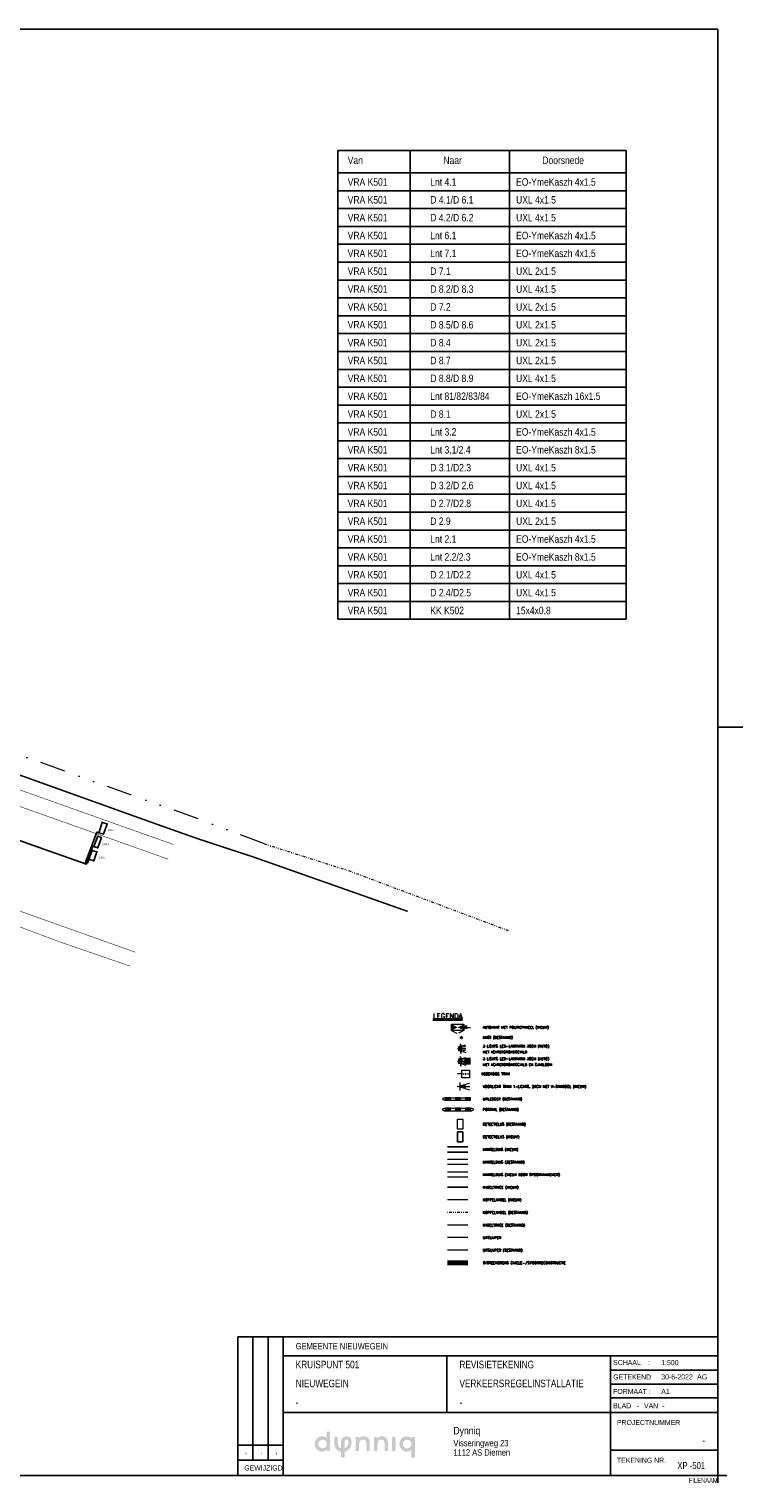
# Model space of a CAD drawing. Extents: x 133569 to 133979, y 448718 to 449006.
# Tile 9 of 9: x 133837 to 133979, y 448718 to 449006. Entities that reach past the tile are written whole.
import ezdxf
from ezdxf.enums import TextEntityAlignment as Align

# ---------------------------------------------------------------- set-up
doc = ezdxf.new("R2010")
doc.units = 0
doc.header["$MEASUREMENT"] = 0
doc.header["$PDSIZE"] = -0.7
for name, pattern in [('DGN Style 6', [13.873592, 5.105949, -2.917685, 0.007294, -2.917685, 0.007294, -2.917685]), ('VW-1-3_STREEP-N', [4, 1, -3]), ('VW-1-3_STREEP30-N', [4, 1, -3])]:
    doc.linetypes.add(name, pattern=pattern)
for name, color, linetype in [('01-NAW-AFD', 7, 'Continuous'), ('1-kabel nieuw', 2, 'Continuous'), ('2-buis nieuw', 4, 'Continuous'), ('3-lus nieuw', 6, 'Continuous'), ('3-lussen nieuw', 6, 'Continuous'), ('4-TEKST', 7, 'Continuous'), ('PNTS', 1, 'Continuous')]:
    doc.layers.add(name, color=color, linetype=linetype)
for name, color, linetype, lineweight in [('N-SB-KG-BEHEERGRENS-G', 130, 'afscheidingslijn', 70), ('N-WA-VW-VRI-BEKABELING-LUSSEN-NIEUW', 4, 'Continuous', 13), ('N-WA-VW-VRI-BESTAAND-LUSSEN', 1, 'Continuous', 0), ('N-WA-VW-VRI-KABELTRACE-BESTAAND', 1, 'Continuous', 0), ('N-WA-VW-VRI-KOPPELKABEL', 5, 'Continuous', 13), ('N-WA-VW-VRI-KOPPELKABEL BESTAAND', 12, 'DGN Style 6', 13), ('N-WA-VW-VRI-LEGENDA', 7, 'Continuous', 0), ('N-WA-VW-VRI-MANTELBUIS-BESTAAND', 1, 'Continuous', 0), ('N-WA-VW-VRI-MANTELBUIS-DOOR SPOOR AANNEMER', 3, 'Continuous', 0), ('N-WA-VW-VRI-MEUBILAIR', 7, 'Continuous', 13), ('N-WA-VW-VRI-MEUBILAIR POLITIEPANEEL', 7, 'Continuous', 13), ('N-WA-VW-VRI-PORTAAL BESTAAND', 1, 'Continuous', 0), ('N-WA-VW-VRI-UITLEGGER BESTAAND', 1, 'Continuous', 0), ('N-WA-VW-VRI-UITSLIJPER BESTAAND', 11, 'Continuous', 0), ('N-WE-VW-MARKERING_LANGS_STREEP_13_010-G', 7, 'VW-1-3_STREEP-N', 0), ('N-WE-VW-MARKERING_LANGS_STREEP_13_030-G', 7, 'VW-1-3_STREEP30-N', 30), ('N-WE-VW-VRI-MAST BESTAAND', 1, 'Continuous', 30)]:
    doc.layers.add(name, color=color, linetype=linetype, lineweight=lineweight)
doc.styles.add('ISO', font='ARIALN.TTF')
doc.styles.add('Style-dgnlstyle-obk', font='dgnlstyle-obk.shx')
doc.styles.add('Style-romans', font='romans.shx')
doc.styles.add('StyleArial', font='arial.ttf')
doc.styles.add('wos_iso', font='isocpeur.ttf')
doc.linetypes.add('afscheidingslijn', pattern='A,2.575,-1.6,["ÿ",Style-dgnlstyle-obk,S=0.012698,R=0,X=0,Y=0],-1.6,2.575', length=8.35)
doc.dimstyles.new('1_200', dxfattribs={"dimtxt": 0.5, "dimasz": 0.5, "dimexe": 0.15, "dimexo": 0.15, "dimgap": 0.25, "dimtad": 1, "dimdec": 0, "dimdsep": 46, "dimtxsty": 'Style-romans', "dimcen": 0, "dimclrd": 7, "dimclre": 7, "dimazin": 3, "dimtfac": 1, "dimtdec": 0, "dimtmove": 0, "dimatfit": 1, "dimfxl": 1, "dimfrac": 2, "dimtolj": 1, "dimlwd": 0, "dimlwe": 0, "dimarcsym": 0})

# ---------------------------------------------------------------- blocks, each defined once
blk = doc.blocks.new('3LTEST_8')
at = {"layer": 'N-WA-VW-VRI-MEUBILAIR'}
blk.add_hatch(color=256, dxfattribs=at).paths.add_polyline_path([(0.076, -0.044), (0.076, 0), (0.076, 0.044), (0.016, 0.032), (0.016, -0.032)])
for p, q in [((0, 0), (0.016, 0)), ((0.076, 0.044), (0.136, 0.064)), ((0.076, 0), (0.136, 0)), ((0.128, 0.032), (0.092, 0.032)), ((0.076, -0.044), (0.136, -0.064)), ((0.128, -0.032), (0.092, -0.032))]:
    blk.add_line(p, q, dxfattribs=at)
at = {"layer": 'N-WA-VW-VRI-MEUBILAIR', "flags": 128}
blk.add_lwpolyline([(0.076, -0.044), (0.076, 0), (0.076, 0.044), (0.016, 0.032), (0.016, -0.032)], close=True, dxfattribs=at)
blk = doc.blocks.new('3L30P_3')
at = {"layer": 'N-WA-VW-VRI-MEUBILAIR'}
blk.add_blockref('3LTEST_8', (0, 0), dxfattribs=at)
blk = doc.blocks.new('*U43')
at = {"layer": 'N-WA-VW-VRI-MEUBILAIR'}
for q in [(-0.23, 0.97), (-0.23, -0.97)]:
    blk.add_line((-0.23, 0), q, dxfattribs=at)
at = {"layer": 'N-WA-VW-VRI-MEUBILAIR', "xscale": 12, "yscale": 12, "zscale": 12, "rotation": 4.910378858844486e-10}
blk.add_blockref('3L30P_3', (-0.82, 0), dxfattribs=at)
blk = doc.blocks.new('*U44')
at = {"layer": 'N-WA-VW-VRI-BESTAAND-LUSSEN'}
for p, q in [((-0.5, -1), (-0.5, 1)), ((-0.5, 1), (0.5, 1)), ((0.5, 1), (0.5, -1)), ((0.5, -1), (-0.5, -1))]:
    blk.add_line(p, q, dxfattribs=at)
blk = doc.blocks.new('*U45')
at = {"layer": 'N-WA-VW-VRI-LEGENDA', "color": 7}
for p, q in [((-1.24, -0.35), (-0.17, -0.89)), ((1.24, -0.35), (0.17, -0.89))]:
    blk.add_line(p, q, dxfattribs=at)
at = {"layer": 'N-WA-VW-VRI-LEGENDA', "color": 7, "flags": 128}
blk.add_lwpolyline([(-1.24, 0.89), (1.24, 0.89), (1.24, -0.35), (-1.24, -0.35)], close=True, dxfattribs=at)
at = {"layer": 'N-WA-VW-VRI-LEGENDA', "color": 7, "extrusion": (0, 0, -1)}
blk.add_solid([(1.24, -0.35), (0, 0.27), (1.24, 0.89)], dxfattribs=at)
at = {"layer": 'N-WA-VW-VRI-LEGENDA', "color": 7}
blk.add_solid([(1.24, 0.89), (0, 0.27), (1.24, -0.35)], dxfattribs=at)
blk = doc.blocks.new('*U46')
at = {"color": 0, "linetype": 'ByBlock', "lineweight": -2}
for p, q in [((0.04, 0.08), (0.04, -0.08)), ((0.14, 0.04), (0.237, 0.066)), ((0.14, 0), (0.24, 0)), ((0.14, -0.04), (0.237, -0.066))]:
    blk.add_line(p, q, dxfattribs=at)
at = {"color": 0, "linetype": 'ByBlock', "lineweight": -2, "flags": 128}
blk.add_lwpolyline([(0, 0), (0.14, 0.04), (0.14, -0.04)], close=True, dxfattribs=at)
at = {"color": 0, "linetype": 'ByBlock', "lineweight": -2, "extrusion": (0, 0, -1)}
blk.add_solid([(0, 0), (-0.14, 0.04), (-0.14, -0.04)], dxfattribs=at)
at = {"color": 0, "linetype": 'ByBlock', "lineweight": -2, "style": 'wos_iso'}
blk.add_attdef('X.X', text='', height=0.05, rotation=0, dxfattribs=at).set_placement((0.268, 0), align=Align.MIDDLE_LEFT)
blk = doc.blocks.new('*U47')
at = {"layer": 'N-WA-VW-VRI-MEUBILAIR POLITIEPANEEL'}
for p, q in [((0, -0.65), (0, 0.65)), ((-0.29, -0.15), (0, -0.65)), ((-0.29, -0.15), (0.29, -0.15))]:
    blk.add_line(p, q, dxfattribs=at)
at = {"layer": 'N-WA-VW-VRI-MEUBILAIR POLITIEPANEEL', "flags": 128}
blk.add_lwpolyline([(0.29, -0.15), (0, -0.65), (-0.29, -0.15)], close=True, dxfattribs=at)
at = {"layer": 'N-WA-VW-VRI-MEUBILAIR POLITIEPANEEL', "extrusion": (0, 0, -1)}
blk.add_solid([(-0.29, -0.15), (0, -0.65), (0.29, -0.15)], dxfattribs=at)
blk = doc.blocks.new('Legenda')
at = {"layer": 'N-WA-VW-VRI-MEUBILAIR', "ltscale": 0.1}
h = blk.add_hatch(color=256, dxfattribs=at)
edge = h.paths.add_edge_path()
edge.add_arc((6.42, -10.73), 0.0625, 0, 180)
edge.add_arc((6.42, -10.73), 0.0625, 180, 360)
h = blk.add_hatch(color=256, dxfattribs=at)
edge = h.paths.add_edge_path()
edge.add_arc((6.86, -10.73), 0.0625, 0, 180)
edge.add_arc((6.86, -10.73), 0.0625, 180, 360)
h = blk.add_hatch(color=256, dxfattribs=at)
edge = h.paths.add_edge_path()
edge.add_arc((7.34, -10.73), 0.0625, 0, 180)
edge.add_arc((7.34, -10.73), 0.0625, 180, 360)
at = {"layer": '1-kabel nieuw', "color": 2}
blk.add_line((7.29, -33.23), (3.29, -33.23), dxfattribs=at)
at = {"layer": '2-buis nieuw'}
for p, q in [((7.29, -25.23), (3.29, -25.23)), ((7.29, -26.23), (3.29, -26.23))]:
    blk.add_line(p, q, dxfattribs=at)
at = {"layer": '3-lussen nieuw'}
for p, q in [((5.29, -24.22), (5.29, -22.22)), ((5.29, -22.22), (6.29, -22.22)), ((6.29, -22.22), (6.29, -24.22)), ((6.29, -24.22), (5.29, -24.22))]:
    blk.add_line(p, q, dxfattribs=at)
at = {"layer": 'N-SB-KG-BEHEERGRENS-G', "ltscale": 0.1}
blk.add_line((7.29, -48.22), (3.29, -48.22), dxfattribs=at)
at = {"layer": 'N-WA-VW-VRI-BEKABELING-LUSSEN-NIEUW'}
blk.add_line((7.29, -43.22), (3.29, -43.22), dxfattribs=at)
at = {"layer": 'N-WA-VW-VRI-KABELTRACE-BESTAAND', "ltscale": 0.1}
blk.add_line((7.29, -40.73), (3.29, -40.73), dxfattribs=at)
at = {"layer": 'N-WA-VW-VRI-KOPPELKABEL', "color": 2}
blk.add_line((7.29, -35.73), (3.29, -35.73), dxfattribs=at)
at = {"layer": 'N-WA-VW-VRI-KOPPELKABEL BESTAAND', "ltscale": 0.1}
blk.add_line((7.29, -38.23), (3.29, -38.23), dxfattribs=at)
at = {"layer": 'N-WA-VW-VRI-LEGENDA', "color": 7}
for p, q in [((5.89, -5.72), (5.89, -4.75)), ((5.89, -5.72), (5.89, -6.69)), ((5.87, -8.22), (5.87, -7.25)), ((5.87, -8.22), (5.87, -9.19)), ((5.89, -8.22), (5.89, -7.25)), ((5.89, -8.22), (5.89, -9.19))]:
    blk.add_line(p, q, dxfattribs=at)
at = {"layer": 'N-WA-VW-VRI-MANTELBUIS-BESTAAND'}
for p, q in [((7.29, -27.73), (3.29, -27.73)), ((7.29, -28.73), (3.29, -28.73))]:
    blk.add_line(p, q, dxfattribs=at)
at = {"layer": 'N-WA-VW-VRI-MANTELBUIS-DOOR SPOOR AANNEMER'}
for p, q in [((7.29, -30.23), (3.29, -30.23)), ((7.29, -31.23), (3.29, -31.23))]:
    blk.add_line(p, q, dxfattribs=at)
at = {"layer": 'N-WA-VW-VRI-MEUBILAIR', "ltscale": 0.1}
blk.add_line((6.11, -10.73), (5.29, -10.73), dxfattribs=at)
at = {"layer": 'N-WA-VW-VRI-MEUBILAIR', "ltscale": 0.1, "flags": 128}
blk.add_lwpolyline([(6.11, -9.98), (7.61, -9.98), (7.61, -11.48), (6.11, -11.48)], close=True, dxfattribs=at)
for points in [[(6.36, -10.73, -1), (6.48, -10.73, -1), (6.36, -10.73)], [(6.8, -10.73, -1), (6.93, -10.73, -1), (6.8, -10.73)], [(7.28, -10.73, -1), (7.4, -10.73, -1), (7.28, -10.73)]]:
    blk.add_lwpolyline(points, format="xyb", dxfattribs=at)
for points in [[(6.48, -10.73, 1), (6.36, -10.73, 1)], [(6.93, -10.73, 1), (6.8, -10.73, 1)], [(7.4, -10.73, 1), (7.28, -10.73, 1)]]:
    blk.add_lwpolyline(points, format="xyb", close=True, dxfattribs=at)
at = {"layer": 'N-WA-VW-VRI-PORTAAL BESTAAND'}
for p, q in [((2.61, -17.54), (8.1, -17.54)), ((2.61, -18.04), (8.1, -18.04))]:
    blk.add_line(p, q, dxfattribs=at)
at = {"layer": 'N-WA-VW-VRI-PORTAAL BESTAAND', "flags": 128}
for points in [[(3.85, -17.54), (2.85, -17.54), (2.85, -18.04), (3.85, -18.04)], [(5.85, -17.54), (4.85, -17.54), (4.85, -18.04), (5.85, -18.04)], [(7.85, -17.54), (6.85, -17.54), (6.85, -18.04), (7.85, -18.04)]]:
    blk.add_lwpolyline(points, close=True, dxfattribs=at)
at = {"layer": 'N-WA-VW-VRI-PORTAAL BESTAAND'}
for centre in [(2.61, -17.79), (8.1, -17.79)]:
    blk.add_circle(centre, 0.25, dxfattribs=at)
for points in [[(3.85, -17.54), (2.85, -17.54), (3.85, -18.04), (2.85, -18.04)], [(5.85, -17.54), (4.85, -17.54), (5.85, -18.04), (4.85, -18.04)], [(7.85, -17.54), (6.85, -17.54), (7.85, -18.04), (6.85, -18.04)]]:
    blk.add_solid(points, dxfattribs=at)
at = {"layer": 'N-WA-VW-VRI-UITLEGGER BESTAAND'}
for p, q in [((2.61, -15.47), (7.85, -15.47)), ((2.61, -15.97), (7.85, -15.97))]:
    blk.add_line(p, q, dxfattribs=at)
at = {"layer": 'N-WA-VW-VRI-UITLEGGER BESTAAND', "flags": 128}
for points in [[(3.85, -15.47), (2.85, -15.47), (2.85, -15.97), (3.85, -15.97)], [(5.85, -15.47), (4.85, -15.47), (4.85, -15.97), (5.85, -15.97)], [(7.85, -15.47), (6.85, -15.47), (6.85, -15.97), (7.85, -15.97)]]:
    blk.add_lwpolyline(points, close=True, dxfattribs=at)
at = {"layer": 'N-WA-VW-VRI-UITLEGGER BESTAAND'}
blk.add_circle((2.61, -15.72), 0.25, dxfattribs=at)
for points in [[(3.85, -15.47), (2.85, -15.47), (3.85, -15.97), (2.85, -15.97)], [(7.85, -15.47), (6.85, -15.47), (7.85, -15.97), (6.85, -15.97)]]:
    blk.add_solid(points, dxfattribs=at)
at = {"layer": 'N-WA-VW-VRI-UITLEGGER BESTAAND', "extrusion": (0, 0, -1)}
blk.add_solid([(-5.85, -15.47), (-4.85, -15.47), (-5.85, -15.97), (-4.85, -15.97)], dxfattribs=at)
at = {"layer": 'N-WA-VW-VRI-UITSLIJPER BESTAAND'}
blk.add_line((7.29, -45.72), (3.29, -45.72), dxfattribs=at)
at = {"layer": 'N-WE-VW-VRI-MAST BESTAAND'}
blk.add_circle((6.03, -3.55), 0.15, dxfattribs=at)
at = {"layer": 'N-WA-VW-VRI-BESTAAND-LUSSEN'}
blk.add_blockref('*U44', (5.79, -20.72), dxfattribs=at)
at = {"layer": 'N-WA-VW-VRI-LEGENDA', "color": 7}
blk.add_blockref('*U45', (5.29, -1.77), dxfattribs=at)
at = {"layer": 'N-WA-VW-VRI-MEUBILAIR'}
for p in [(6.11, -5.72), (6.11, -8.22)]:
    blk.add_blockref('*U43', p, dxfattribs=at)
at = {"layer": 'N-WA-VW-VRI-MEUBILAIR', "ltscale": 0.1, "xscale": 10, "yscale": 10, "zscale": 10}
blk.add_blockref('*U46', (5.29, -13.23), dxfattribs=at)
at = {"layer": 'N-WA-VW-VRI-MEUBILAIR POLITIEPANEEL', "rotation": 269.999999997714}
blk.add_blockref('*U47', (7.18, -1.5), dxfattribs=at)
at = {"layer": 'N-WA-VW-VRI-LEGENDA', "color": 7, "linetype": 'Continuous', "lineweight": 40, "style": 'Style-romans'}
blk.add_text('%%uLEGENDA%%U', height=1, dxfattribs=at).set_placement((3.32, 0.76), align=Align.MIDDLE_CENTER)
at = {"layer": 'N-WA-VW-VRI-LEGENDA', "style": 'Style-romans'}
for s, p in [('AUTOMAAT MET POLITIEPANEEL (NIEUW)', (10.29, -1.5)), ('MAST (BESTAAND)', (10.29, -3.49)), ('NEGENOOG TRAM', (9.99, -10.73)), ('VOORLICHT TRAM 1-LICHTS, 20CM MET V-SYMBOOL (NIEUW)', (10.29, -13.23)), ('UITLEGGER (BESTAAND)', (10.29, -15.72)), ('PORTAAL (BESTAAND)', (10.29, -17.79)), ('DETECTIELUS (BESTAAND)', (10.29, -20.72)), ('DETECTIELUS (NIEUW)', (10.29, -23.22)), ('MANTELBUIS (NIEUW)', (10.29, -25.73)), ('KABELTRACE (NIEUW)', (10.29, -33.23)), ('KOPPELKABEL (NIEUW)', (10.29, -35.73)), ('KOPPELKABEL (BESTAAND)', (10.29, -38.23)), ('UITSLIJPER', (10.29, -43.22)), ('KABELTRACE (BESTAAND)', (10.29, -40.73)), ('UITSLIJPER (BESTAAND)', (10.29, -45.72)), ('SYSTEEMGRENS CIVIELE-/SPOORRECONSTRUCTIE', (10.29, -48.22))]:
    blk.add_text(s, height=0.5, dxfattribs=at).set_placement(p, align=Align.MIDDLE_LEFT)
at = {"layer": 'N-WA-VW-VRI-LEGENDA', "char_height": 0.5, "attachment_point": 4, "line_spacing_factor": 1.4, "style": 'Style-romans'}
for s, insert in [('3 LICHTS LED-LANTAARN 30CM (AUTO)\\PMET ACHTERGRONDSCHILD', (10.29, -5.81)), ('3 LICHTS LED-LANTAARN 30CM (AUTO)\\PMET ACHTERGRONDSCHILD EN SJABLOON', (10.29, -8.31)), ('MANTELBUIS (BESTAAND)', (10.29, -28.31)), ('MANTELBUIS (NIEUW DOOR SPOORAANNEMER)', (10.29, -30.81))]:
    blk.add_mtext(s, dxfattribs=dict(at, insert=insert))
at = {"layer": 'N-WA-VW-VRI-LEGENDA', "color": 7}
blk.add_leader([(7.27, -8.88), (7.27, -7.57)], dimstyle='1_200', override={"dimscale": 1, "dimlwd": 65534}, dxfattribs=at)

msp = doc.modelspace()

# ---------------------------------------------------------------- hatches: boundary and pattern name
h = msp.add_hatch(color=256)
h.dxf.hatch_style = 1
h.set_gradient(color1=(230, 35, 75), color2=(240, 125, 0))
h.paths.add_polyline_path([(133896.94, 448727.86), (133896.26, 448727.86), (133896.26, 448726.61, 0.067493), (133895.88, 448726.86, 0.088456), (133895.4, 448726.96, 0.100551), (133894.89, 448726.89, 0.070238), (133894.48, 448726.68, 0.09379), (133894.11, 448726.29, 0.085084), (133893.91, 448725.8, 0.097803), (133893.9, 448725.15, 0.126988), (133894.25, 448724.42, 0.123774), (133894.77, 448724.04, 0.088915), (133895.24, 448723.93, 0.087804), (133895.74, 448723.99, 0.087554), (133896.13, 448724.18, 0.06344), (133896.24, 448724.27, 0.025474), (133896.29, 448724.33), (133896.29, 448724.02), (133896.94, 448724.02)])
h.paths.add_polyline_path([(133896.28, 448725.52, -0.206604), (133896.04, 448724.84, -0.364572), (133894.94, 448724.76, -0.350194), (133894.66, 448725.77, -0.412932), (133895.79, 448726.22, -0.286081)], flags=16)
h.paths.add_polyline_path([(133900.8, 448724.53, 0.08382), (133901.08, 448725.04, 0.078677), (133901.21, 448725.88, 0.054406), (133901.15, 448726.27, 0.167066), (133900.79, 448726.77, 0.160687), (133900.19, 448726.96, 0.205574), (133899.42, 448726.65, 0.205532), (133899.12, 448725.88), (133899.12, 448724.61, -0.050104), (133898.91, 448724.67, -0.119528), (133898.69, 448724.83, -0.125427), (133898.51, 448725.24, -0.04775), (133898.46, 448725.85), (133898.46, 448726.86), (133897.78, 448726.86), (133897.78, 448725.85, 0.078343), (133897.92, 448724.87, 0.098377), (133898.2, 448724.36, 0.089864), (133898.53, 448724.1, 0.086074), (133899.12, 448723.93), (133899.12, 448722.73), (133899.8, 448722.73), (133899.8, 448723.93, 0.07813), (133900.33, 448724.12, 0.093568)])
h.paths.add_polyline_path([(133899.8, 448724.61), (133899.8, 448725.85, -0.184088), (133899.92, 448726.19, -0.157976), (133900.1, 448726.28, -0.107936), (133900.31, 448726.28, -0.114679), (133900.43, 448726.21, -0.088408), (133900.5, 448726.12, -0.096265), (133900.55, 448725.92, -0.029951), (133900.55, 448725.66, -0.026947), (133900.51, 448725.39, -0.077833), (133900.35, 448725.01, -0.120695), (133900.02, 448724.7, -0.049983)], flags=16)
h.paths.add_polyline_path([(133902.86, 448726.02, -0.258266), (133903.41, 448726.32, -0.157366), (133903.86, 448726.22, -0.131213), (133904.02, 448726.04, -0.103265), (133904.11, 448725.61, -0.002566), (133904.11, 448725.32), (133904.11, 448724.02), (133904.8, 448724.02), (133904.8, 448725.32, 0.010157), (133904.79, 448725.85, 0.039854), (133904.72, 448726.22, 0.134099), (133904.44, 448726.66, 0.103745), (133904.03, 448726.89, 0.066741), (133903.66, 448726.96, 0.123369), (133903.06, 448726.85, 0.131688), (133902.66, 448726.49), (133902.66, 448726.86), (133902.02, 448726.86), (133902.02, 448724.02), (133902.7, 448724.02), (133902.7, 448725.32, -0.136379)])
h.paths.add_polyline_path([(133906.48, 448726.02, -0.258266), (133907.03, 448726.32, -0.157366), (133907.48, 448726.22, -0.131213), (133907.64, 448726.04, -0.103265), (133907.73, 448725.61, -0.002566), (133907.73, 448725.32), (133907.73, 448724.02), (133908.42, 448724.02), (133908.42, 448725.32, 0.010157), (133908.41, 448725.85, 0.039854), (133908.34, 448726.22, 0.134099), (133908.06, 448726.66, 0.103745), (133907.65, 448726.89, 0.066741), (133907.28, 448726.96, 0.123369), (133906.68, 448726.85, 0.131688), (133906.27, 448726.49), (133906.27, 448726.86), (133905.63, 448726.86), (133905.63, 448724.02), (133906.32, 448724.02), (133906.32, 448725.32, -0.136379)])
h.paths.add_polyline_path([(133909.94, 448726.86), (133909.25, 448726.86), (133909.25, 448724.02), (133909.94, 448724.02)])
h.paths.add_polyline_path([(133913.75, 448726.86), (133913.1, 448726.86), (133913.1, 448726.56, 0.457071), (133911, 448726.39, 0.183105), (133910.7, 448725.43, 0.201963), (133911.09, 448724.37, 0.206395), (133912.15, 448723.92, 0.193816), (133913.07, 448724.27), (133913.07, 448722.73), (133913.75, 448722.73)])
h.paths.add_polyline_path([(133911.38, 448725.43, -1), (133913.09, 448725.43, -1)], flags=16)

# ---------------------------------------------------------------- linework, layer by layer
at = {"color": 5}
for p, q in [((133973.86, 449006.21), (133570.86, 449006.21)), ((133973.86, 448719.21), (133973.86, 449006.21)), ((133973.86, 448746.71), (133887.61, 448746.71)), ((133887.61, 448746.71), (133887.61, 448719.21)), ((133973.9, 448742.96), (133887.65, 448742.96)), ((133920.11, 448742.96), (133920.11, 448731.71)), ((133952.61, 448742.96), (133952.61, 448731.71)), ((133973.86, 448731.71), (133887.61, 448731.71)), ((133952.61, 448731.71), (133952.61, 448719.21)), ((133952.61, 448724.21), (133973.86, 448724.21)), ((133570.86, 448719.21), (133973.86, 448719.21))]:
    msp.add_line(p, q, dxfattribs=at)
for p, q in [((133973.86, 448867.71), (133978.86, 448867.71)), ((133973.86, 448719.21), (133973.86, 448717.76)), ((133973.86, 448719.21), (133975.64, 448719.21))]:
    msp.add_line(p, q)
at = {"color": 1}
for p, q in [((133887.61, 448746.71), (133878.61, 448746.71)), ((133878.61, 448746.71), (133878.61, 448719.21)), ((133881.61, 448746.71), (133881.61, 448722.2)), ((133884.61, 448722.2), (133884.61, 448746.71)), ((133887.61, 448746.71), (133887.61, 448722.2)), ((133952.61, 448740.09), (133973.86, 448740.09)), ((133952.61, 448737.34), (133973.86, 448737.34)), ((133952.61, 448734.59), (133973.86, 448734.59)), ((133878.61, 448725.2), (133887.61, 448725.2)), ((133878.61, 448722.2), (133887.61, 448722.2))]:
    msp.add_line(p, q, dxfattribs=at)
at = {"layer": '1-kabel nieuw'}
msp.add_lwpolyline([(133789.95, 448857.55), (133791.52, 448858.42), (133792.63, 448858.84), (133793.51, 448859.32), (133796.08, 448858.64), (133798.01, 448857.94), (133803.51, 448856.55), (133817.21, 448851.62), (133825.24, 448848.77), (133839, 448843.89), (133848.6, 448840.48)], dxfattribs=at)
at = {"layer": '1-kabel nieuw', "elevation": 1.12}
for points in [[(133848.4, 448840.81), (133848.32, 448840.58)], [(133848.68, 448840.7), (133848.6, 448840.48)]]:
    msp.add_lwpolyline(points, dxfattribs=at)
at = {"layer": '3-lus nieuw', "elevation": 1.12}
for points in [[(133848.4, 448840.81), (133850.62, 448846.87), (133851.01, 448846.75), (133851.96, 448846.46), (133852.66, 448848.49), (133851.71, 448848.78), (133851.01, 448846.75)], [(133848.68, 448840.7), (133848.65, 448840.9), (133849.81, 448844.07), (133850.06, 448843.98), (133850.81, 448843.74), (133851.56, 448845.8), (133850.82, 448846.05), (133850.06, 448843.98)], [(133848.68, 448840.7), (133848.83, 448840.82), (133849.08, 448841.5), (133849.71, 448843.22), (133850.65, 448842.92), (133850.02, 448841.19), (133849.08, 448841.5)]]:
    msp.add_lwpolyline(points, dxfattribs=at)
at = {"layer": '3-lus nieuw', "const_width": 0.15, "elevation": 1.12}
for points in [[(133848.32, 448840.81, 1), (133848.47, 448840.81, 1)], [(133848.6, 448840.7, 1), (133848.75, 448840.7, 1)]]:
    msp.add_lwpolyline(points, format="xyb", close=True, dxfattribs=at)
at = {"layer": '4-TEKST'}
for p, q in [((133955.66, 448982.14), (133898.44, 448982.14)), ((133898.44, 448982.14), (133898.44, 448889.09)), ((133912.81, 448982.14), (133912.81, 448889.09)), ((133932.53, 448982.14), (133932.53, 448889.09)), ((133955.66, 448982.14), (133955.66, 448889.09)), ((133955.66, 448982.14), (133955.66, 448889.09)), ((133898.44, 448977.67), (133955.66, 448977.67))]:
    msp.add_line(p, q, dxfattribs=at)
at = {"layer": '4-TEKST', "color": 9}
for p, q in [((133898.44, 448974.13), (133955.66, 448974.13)), ((133898.44, 448970.58), (133955.66, 448970.58)), ((133898.44, 448967.04), (133955.66, 448967.04)), ((133898.44, 448963.5), (133955.66, 448963.5)), ((133898.44, 448959.95), (133955.66, 448959.95)), ((133898.44, 448956.41), (133955.66, 448956.41)), ((133898.44, 448952.87), (133955.66, 448952.87)), ((133898.44, 448949.32), (133955.66, 448949.32)), ((133898.44, 448945.78), (133955.66, 448945.78)), ((133898.44, 448942.24), (133955.66, 448942.24)), ((133898.44, 448938.69), (133955.66, 448938.69)), ((133898.44, 448935.15), (133955.66, 448935.15)), ((133898.44, 448931.61), (133955.66, 448931.61)), ((133898.44, 448928.06), (133955.66, 448928.06)), ((133898.44, 448924.52), (133955.66, 448924.52)), ((133898.44, 448920.98), (133955.66, 448920.98)), ((133898.44, 448917.43), (133955.66, 448917.43)), ((133898.44, 448913.89), (133955.66, 448913.89)), ((133898.44, 448910.35), (133955.66, 448910.35)), ((133898.44, 448906.8), (133955.66, 448906.8)), ((133898.44, 448903.26), (133955.66, 448903.26)), ((133898.44, 448899.72), (133955.66, 448899.72)), ((133898.44, 448896.17), (133955.66, 448896.17)), ((133898.44, 448892.63), (133955.66, 448892.63)), ((133898.44, 448889.09), (133955.66, 448889.09))]:
    msp.add_line(p, q, dxfattribs=at)
at = {"layer": 'N-WA-VW-VRI-KOPPELKABEL BESTAAND', "ltscale": 0.1}
for p, q in [((133883.93, 448844.53), (133900.61, 448839.22)), ((133900.61, 448839.22), (133932.3, 448827.33))]:
    msp.add_line(p, q, dxfattribs=at)
at = {"layer": 'N-WA-VW-VRI-KOPPELKABEL BESTAAND', "flags": 128}
msp.add_lwpolyline([(133883.93, 448844.53), (133879.13, 448846.35), (133872.14, 448849.01), (133863.62, 448852.03), (133832.54, 448863.16), (133829.02, 448864.62)], dxfattribs=at)
at = {"layer": 'N-WE-VW-MARKERING_LANGS_STREEP_13_010-G', "const_width": 0.1, "flags": 128}
for points in [[(133865.85, 448844.4), (133839.17, 448853.88), (133802.31, 448866.96), (133787.75, 448872.15), (133768.45, 448878.96), (133741.07, 448888.67), (133717.45, 448897.05), (133693.25, 448905.63), (133629.6, 448928.43), (133596.52, 448940.18), (133589.98, 448942.57)], [(133864.82, 448841.48), (133838.14, 448850.96), (133801.27, 448864.04), (133786.71, 448869.23), (133767.41, 448876.04), (133740.03, 448885.75), (133716.41, 448894.13), (133680.57, 448907.09), (133628.57, 448925.51), (133599.03, 448936), (133588.94, 448939.5)], [(133858.29, 448823.02), (133824.68, 448834.99), (133802.33, 448845.05), (133794.82, 448848.43), (133788.04, 448851.22), (133760.32, 448861.18), (133697.6, 448883.61), (133652.57, 448899.61), (133607.8, 448915.54), (133580.43, 448925.24), (133579.35, 448925.78)], [(133857.31, 448820.24), (133842.73, 448825.27), (133816.8, 448835.06), (133803.38, 448841.42), (133794.3, 448845.69), (133783.16, 448849.95), (133775.73, 448852.51), (133746.58, 448863.12), (133713.77, 448874.99), (133670.46, 448890.41), (133626.92, 448905.88), (133603.64, 448914.15), (133588.1, 448919.59), (133578.36, 448922.8)]]:
    msp.add_lwpolyline(points, dxfattribs=at)
at = {"layer": 'N-WE-VW-MARKERING_LANGS_STREEP_13_030-G', "const_width": 0.3, "flags": 128}
msp.add_lwpolyline([(133807.46, 448868.12), (133831.28, 448859.63), (133862.36, 448848.49), (133870.84, 448845.49), (133881.7, 448841.93), (133912.34, 448831.13)], dxfattribs=at)
at = {"layer": 'PNTS'}
for p in [(133851.71, 448848.78, 0.99), (133852.66, 448848.49, 0.99), (133851.01, 448846.75, 1.03), (133839, 448843.89, 1.05), (133850.06, 448843.98, 1.09), (133850.65, 448842.92, 1.08), (133848.45, 448840.54, 0.93), (133849.08, 448841.5, 1.12), (133850.02, 448841.19, 1.12)]:
    msp.add_point(p, dxfattribs=at)

# ---------------------------------------------------------------- block references
at = {"layer": '3-lus nieuw'}
msp.add_blockref('Legenda', (133916.96, 448809.61), dxfattribs=at)

# ---------------------------------------------------------------- texts
at = {"color": 1, "style": 'ISO', "width": 0.95}
for s, height, p in [('GEMEENTE NIEUWEGEIN', 1.25, (133890.11, 448744.21)), ('KRUISPUNT 501', 1.5, (133890.11, 448740.46)), ('REVISIETEKENING', 1.5, (133922.61, 448740.46)), ('NIEUWEGEIN', 1.5, (133890.11, 448736.71)), ('VERKEERSREGELINSTALLATIE', 1.5, (133922.61, 448736.71)), ('-', 1.5, (133890.11, 448732.96)), ('-', 1.5, (133922.61, 448732.96))]:
    msp.add_text(s, height=height, dxfattribs=at).set_placement(p)
at = {"color": 1, "style": 'ISO'}
for s, p in [('SCHAAL', (133953.11, 448741.11)), (':', (133960.05, 448741.16)), ('1:500', (133962.66, 448741.09)), ('GETEKEND', (133953.11, 448738.24)), (':', (133960.05, 448738.28)), ('30-6-2022', (133962.66, 448738.26)), ('AG', (133969.78, 448738.26)), ('FORMAAT', (133953.11, 448735.36)), (':', (133960.11, 448735.34)), ('A1', (133962.66, 448735.38)), ('BLAD', (133953.11, 448732.52)), ('VAN', (133959.24, 448732.52)), ('-', (133962.84, 448732.52)), ('PROJECTNUMMER', (133953.86, 448729.21)), ('TEKENING NR.', (133953.86, 448721.71)), ('GEWIJZIGD', (133879.9, 448720.18))]:
    msp.add_text(s, height=1, dxfattribs=at).set_placement(p)
msp.add_text('-', height=1, dxfattribs=at).set_placement((133957.98, 448732.52), align=Align.CENTER)
for s, height, width, p in [('-', 1.4, 0.95, (133971.36, 448725.46)), ('XP -501', 1.4, 0.95, (133971.36, 448720.46)), ('-', 1, 0.8, (133973.86, 448717.71))]:
    msp.add_text(s, height=height, dxfattribs=dict(at, width=width)).set_placement(p, align=Align.RIGHT)
for p in [(133880.63, 448723.31), (133883.63, 448723.31), (133886.63, 448723.31)]:
    msp.add_text('-', height=1, rotation=90, dxfattribs=at).set_placement(p)
at = {"color": 1, "style": 'ISO', "width": 0.8}
msp.add_attdef('FILENAAM', text='', height=1, dxfattribs=at).set_placement((133973.86, 448717.71), align=Align.RIGHT)
at = {"layer": '01-NAW-AFD', "style": 'ISO'}
for s, height, p in [('Dynniq', 1.5, (133921.4, 448727.34)), ('Visseringweg 23', 1.25, (133921.4, 448724.99)), ('1112 AS Diemen', 1.25, (133921.4, 448723.13))]:
    msp.add_text(s, height=height, dxfattribs=at).set_placement(p)
at = {"layer": '3-lus nieuw', "char_height": 0.35, "attachment_point": 1, "line_spacing_factor": 0.8, "style": 'StyleArial'}
for s, insert in [('D08.7', (133852.87, 448847.43)), ('D08.8', (133851.77, 448844.62)), ('D08.9', (133850.94, 448842.01))]:
    msp.add_mtext(s, dxfattribs=dict(at, insert=insert))
at = {"layer": '4-TEKST', "style": 'ISO'}
for s, height, p in [('Doorsnede', 1.476, (133939.05, 448979.44)), ('Van', 1.476, (133900.43, 448979.44)), ('Naar', 1.476, (133919.42, 448979.44)), ('VRA K501', 1.476, (133900.43, 448975.14)), ('Lnt 4.1', 1.476, (133916.82, 448975.14)), ('EO-YmeKaszh 4x1.5', 1.4764, (133933.85, 448975.14)), ('VRA K501', 1.476, (133900.43, 448971.6)), ('D 4.1/D 6.1', 1.4764, (133916.82, 448971.6)), ('UXL 4x1.5', 1.476, (133933.85, 448971.6)), ('VRA K501', 1.476, (133900.43, 448968.06)), ('D 4.2/D 6.2', 1.4764, (133916.82, 448968.06)), ('UXL 4x1.5', 1.476, (133933.85, 448968.06)), ('VRA K501', 1.476, (133900.43, 448964.51)), ('Lnt 6.1', 1.476, (133916.82, 448964.51)), ('EO-YmeKaszh 4x1.5', 1.4764, (133933.85, 448964.51)), ('VRA K501', 1.476, (133900.43, 448960.97)), ('Lnt 7.1', 1.476, (133916.82, 448960.97)), ('EO-YmeKaszh 4x1.5', 1.4764, (133933.85, 448960.97)), ('VRA K501', 1.476, (133900.43, 448957.43)), ('D 7.1', 1.476, (133916.82, 448957.43)), ('UXL 2x1.5', 1.476, (133933.85, 448957.43)), ('VRA K501', 1.476, (133900.43, 448953.88)), ('D 8.2/D 8.3', 1.4764, (133916.82, 448953.88)), ('UXL 4x1.5', 1.476, (133933.85, 448953.88)), ('VRA K501', 1.476, (133900.43, 448950.34)), ('D 7.2', 1.476, (133916.82, 448950.34)), ('UXL 2x1.5', 1.476, (133933.85, 448950.34)), ('VRA K501', 1.476, (133900.43, 448946.8)), ('D 8.5/D 8.6', 1.4764, (133916.82, 448946.8)), ('UXL 2x1.5', 1.476, (133933.85, 448946.8)), ('VRA K501', 1.476, (133900.43, 448943.25)), ('D 8.4', 1.476, (133916.82, 448943.25)), ('UXL 2x1.5', 1.476, (133933.85, 448943.25)), ('VRA K501', 1.476, (133900.43, 448939.71)), ('D 8.7', 1.476, (133916.82, 448939.71)), ('UXL 2x1.5', 1.476, (133933.85, 448939.71)), ('D 8.8/D 8.9', 1.4764, (133916.82, 448936.17)), ('VRA K501', 1.476, (133900.43, 448936.17)), ('UXL 4x1.5', 1.476, (133933.85, 448936.17)), ('VRA K501', 1.476, (133900.43, 448932.62)), ('Lnt 81/82/83/84', 1.4764, (133916.82, 448932.62)), ('EO-YmeKaszh 16x1.5', 1.4764, (133933.85, 448932.62)), ('VRA K501', 1.476, (133900.43, 448929.08)), ('D 8.1', 1.476, (133916.82, 448929.08)), ('UXL 2x1.5', 1.476, (133933.85, 448929.08)), ('VRA K501', 1.476, (133900.43, 448925.54)), ('Lnt 3.2', 1.476, (133916.82, 448925.54)), ('EO-YmeKaszh 4x1.5', 1.4764, (133933.85, 448925.54)), ('VRA K501', 1.476, (133900.43, 448921.99)), ('Lnt 3.1/2.4', 1.4764, (133916.82, 448921.99)), ('EO-YmeKaszh 8x1.5', 1.4764, (133933.85, 448921.99)), ('VRA K501', 1.476, (133900.43, 448918.45)), ('D 3.1/D2.3', 1.476, (133916.82, 448918.45)), ('UXL 4x1.5', 1.476, (133933.85, 448918.45)), ('VRA K501', 1.476, (133900.43, 448914.91)), ('D 3.2/D 2.6', 1.4764, (133916.82, 448914.91)), ('UXL 4x1.5', 1.476, (133933.85, 448914.91)), ('VRA K501', 1.476, (133900.43, 448911.36)), ('D 2.7/D2.8', 1.476, (133916.82, 448911.36)), ('UXL 4x1.5', 1.476, (133933.85, 448911.36)), ('VRA K501', 1.476, (133900.43, 448907.82)), ('D 2.9', 1.476, (133916.82, 448907.82)), ('UXL 2x1.5', 1.476, (133933.85, 448907.82)), ('VRA K501', 1.476, (133900.43, 448904.28)), ('Lnt 2.1', 1.476, (133916.82, 448904.28)), ('EO-YmeKaszh 4x1.5', 1.4764, (133933.85, 448904.28)), ('VRA K501', 1.476, (133900.43, 448900.73)), ('Lnt 2.2/2.3', 1.4764, (133916.82, 448900.73)), ('EO-YmeKaszh 8x1.5', 1.4764, (133933.85, 448900.73)), ('VRA K501', 1.476, (133900.43, 448897.19)), ('D 2.1/D2.2', 1.476, (133916.82, 448897.19)), ('UXL 4x1.5', 1.476, (133933.85, 448897.19)), ('VRA K501', 1.476, (133900.43, 448893.65)), ('D 2.4/D2.5', 1.476, (133916.82, 448893.65)), ('UXL 4x1.5', 1.476, (133933.85, 448893.65)), ('VRA K501', 1.476, (133900.43, 448890.1)), ('KK K502', 1.476, (133916.82, 448890.1)), ('15x4x0.8', 1.476, (133933.85, 448890.1))]:
    msp.add_text(s, height=height, dxfattribs=at).set_placement(p)

doc.saveas('drawing.dxf')
